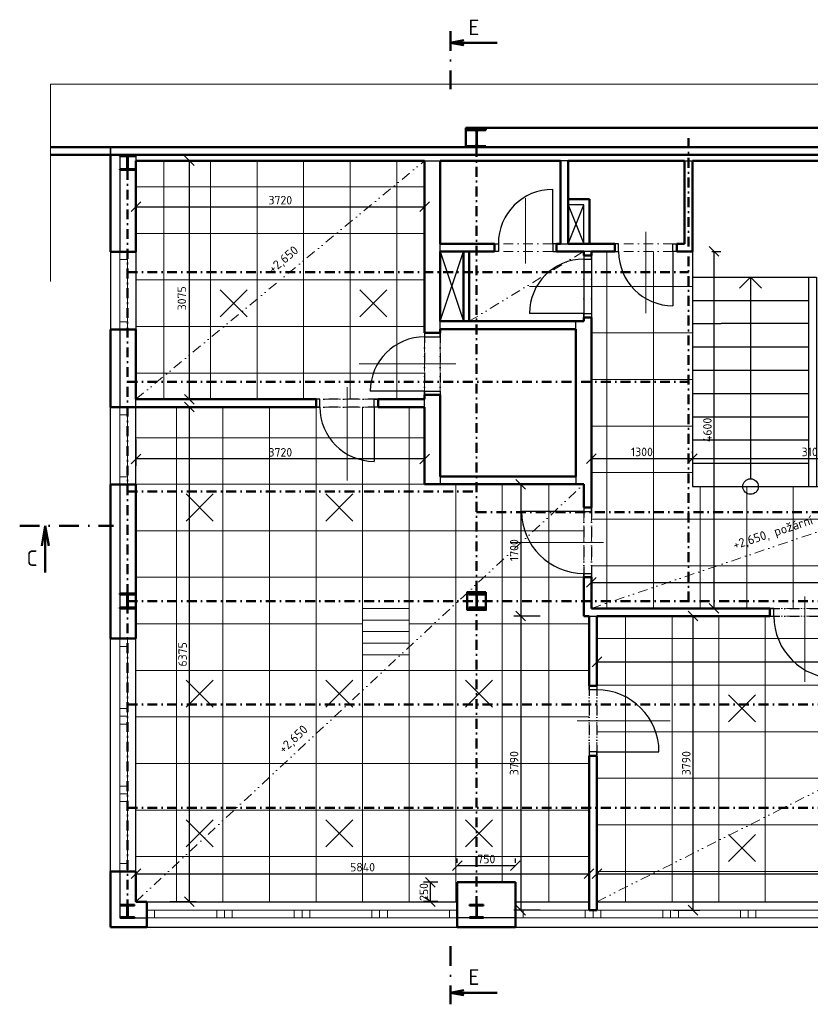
# Model space of a CAD drawing. Header units: millimetres. Extents: x -118752 to 407724, y -73278 to 155058.
# Tile 20 of 256: x 5324 to 15512, y -38981 to -26291. Entities that reach past the tile are written whole.
import ezdxf
from ezdxf.enums import TextEntityAlignment as Align

# ---------------------------------------------------------------- set-up
doc = ezdxf.new("R2010")
doc.units = ezdxf.units.MM
doc.header["$LTSCALE"] = 10
doc.linetypes.add('DASHDOT', pattern=[25.4, 12.7, -6.35, 0, -6.35])
doc.linetypes.add('DIVIDE', pattern=[31.75, 12.7, -6.35, 0, -6.35, 0, -6.35])
for name, color, linetype, lineweight in [('CKDVERE_', 7, 'Continuous', 25), ('CKDVERE_NADROVINOU', 1, 'DASHDOT', 18), ('CKDVERE_OSY', 1, 'Continuous', 18), ('CKDVERE_ZARUBNE_RAM', 5, 'Continuous', 25), ('CKKOTY', 3, 'Continuous', 25), ('CKOKNA', 1, 'Continuous', 18), ('CKPOPIS_POHLED', 3, 'Continuous', 25), ('CKRASTR', 7, 'DASHDOT', 15), ('CKREZY_OZNACENI', 4, 'DASHDOT', 50), ('CKSCHODY_PODROVINOU', 7, 'Continuous', 25), ('CKSCHODY_VYSTUP', 7, 'Continuous', 25), ('CKSTENY_NADROVINOU', 7, 'DASHDOT', 25), ('CKSTENY_PODROVINOU', 7, 'Continuous', 25), ('CKSTENY_REZ', 6, 'Continuous', 50), ('CKTEXTY_MALE', 3, 'Continuous', 18), ('CSPROFILY_REZY', 4, 'Continuous', 50), ('podhledy', 7, 'Continuous', 20), ('pohledy', 7, 'Continuous', 25)]:
    doc.layers.add(name, color=color, linetype=linetype, lineweight=lineweight)
doc.styles.get("Standard").update_dxf_attribs({"font": 'isocpeur.ttf'})
doc.linetypes.add('PRERUSENI', pattern='A,60,[100,CADKON.SHX,S=2.5,R=0,X=0,Y=0],-10', length=70)
doc.dimstyles.new('CADKON', dxfattribs={"dimscale": 50, "dimtxt": 2.2, "dimasz": 2.5, "dimexe": 1.8, "dimexo": 5, "dimgap": 0.6, "dimtad": 1, "dimrnd": 1, "dimtxsty": 'Standard', "dimblk1": 'OBLIQUE', "dimblk2": 'OBLIQUE', "dimsah": 1, "dimcen": 2.5, "dimadec": 1, "dimazin": 2, "dimtfac": 1, "dimtdec": 4, "dimtix": 1, "dimtmove": 2, "dimatfit": 3, "dimldrblk": 'OPEN30', "dimfxl": 5, "dimfxlon": 1, "dimtolj": 1, "dimarcsym": 0})

# ---------------------------------------------------------------- blocks, each defined once
blk = doc.blocks.new('CK_S_EXT_HEAHEA180')
for p, q in [((-90, 85.5), (90, 85.5)), ((-90, 85.5), (-90, 76)), ((-90, 76), (-18, 76)), ((-3, -61), (-3, 61)), ((3, -61), (3, 61)), ((90, 76), (18, 76)), ((90, 85.5), (90, 76)), ((-90, -85.5), (-90, -76)), ((-90, -76), (-18, -76)), ((-90, -85.5), (90, -85.5)), ((90, -76), (18, -76)), ((90, -85.5), (90, -76))]:
    blk.add_line(p, q)
for centre, start, end in [((-18, 61), 0, 90), ((18, 61), 90, 180), ((-18, -61), 270, 0), ((18, -61), 180, 270)]:
    blk.add_arc(centre, 15, start, end)
blk = doc.blocks.new('CK_S_EXT_HEAHEA200')
for p, q in [((-100, 95), (100, 95)), ((-100, 95), (-100, 85)), ((-100, 85), (-21.25, 85)), ((-3.25, -67), (-3.25, 67)), ((3.25, -67), (3.25, 67)), ((100, 85), (21.25, 85)), ((100, 95), (100, 85)), ((-100, -95), (-100, -85)), ((-100, -85), (-21.25, -85)), ((-100, -95), (100, -95)), ((100, -85), (21.25, -85)), ((100, -95), (100, -85))]:
    blk.add_line(p, q)
for centre, start, end in [((-21.25, 67), 0, 90), ((21.25, 67), 90, 180), ((-21.25, -67), 270, 0), ((21.25, -67), 180, 270)]:
    blk.add_arc(centre, 18, start, end)
blk = doc.blocks.new('CK_S_EXT_HEAHEA240')
for p, q in [((-120, 115), (120, 115)), ((-120, 115), (-120, 103)), ((-120, 103), (-24.75, 103)), ((-3.75, -82), (-3.75, 82)), ((3.75, -82), (3.75, 82)), ((120, 103), (24.75, 103)), ((120, 115), (120, 103)), ((-120, -115), (-120, -103)), ((-120, -103), (-24.75, -103)), ((-120, -115), (120, -115)), ((120, -103), (24.75, -103)), ((120, -115), (120, -103))]:
    blk.add_line(p, q)
for centre, start, end in [((-24.75, 82), 0, 90), ((24.75, 82), 90, 180), ((-24.75, -82), 270, 0), ((24.75, -82), 180, 270)]:
    blk.add_arc(centre, 21, start, end)
blk = doc.blocks.new('_OBLIQUE')
at = {"color": 0, "linetype": 'ByBlock'}
blk.add_line((-0.5, -0.5), (0.5, 0.5), dxfattribs=at)
blk = doc.blocks.new('*D9706')
at = {"layer": 'CKKOTY', "color": 0, "lineweight": -2}
for p, q in [((6822, -37408), (6822, -37209)), ((6822, -37299), (12662, -37299)), ((12662, -37408), (12662, -37209))]:
    blk.add_line(p, q, dxfattribs=at)
at = {"layer": 'Defpoints', "color": 0}
for p in [(12662, -37299), (6822, -37658), (12662, -37658)]:
    blk.add_point(p, dxfattribs=at)
at = {"layer": 'CKKOTY', "color": 0, "lineweight": -2, "xscale": 125, "yscale": 125, "zscale": 125, "rotation": 180}
blk.add_blockref('_OBLIQUE', (6822, -37299), dxfattribs=at)
at = {"layer": 'CKKOTY', "color": 0, "lineweight": -2, "xscale": 125, "yscale": 125, "zscale": 125}
blk.add_blockref('_OBLIQUE', (12662, -37299), dxfattribs=at)
at = {"layer": 'CKKOTY', "color": 0, "insert": (9742, -37214), "char_height": 110, "attachment_point": 5}
blk.add_mtext('\\A1;5840', dxfattribs=at)
blk = doc.blocks.new('_Open30')
at = {"color": 0, "lineweight": -2}
for p, q in [((-1, 0.27), (0, 0)), ((0, 0), (-1, -0.27)), ((0, 0), (-1, 0))]:
    blk.add_line(p, q, dxfattribs=at)
blk = doc.blocks.new('*D9708')
at = {"layer": 'CKKOTY', "color": 0, "lineweight": -2}
for p, q in [((12762, -37518), (12762, -37209)), ((12762, -37299), (23102, -37299)), ((23102, -37408), (23102, -37209))]:
    blk.add_line(p, q, dxfattribs=at)
at = {"layer": 'Defpoints', "color": 0}
for p in [(23102, -37299), (23102, -37658), (12762, -37768)]:
    blk.add_point(p, dxfattribs=at)
at = {"layer": 'CKKOTY', "color": 0, "lineweight": -2, "xscale": 125, "yscale": 125, "zscale": 125, "rotation": 180}
blk.add_blockref('_OBLIQUE', (12762, -37299), dxfattribs=at)
at = {"layer": 'CKKOTY', "color": 0, "lineweight": -2, "xscale": 125, "yscale": 125, "zscale": 125}
blk.add_blockref('_OBLIQUE', (23102, -37299), dxfattribs=at)
at = {"layer": 'CKKOTY', "color": 0, "insert": (17620, -37171), "char_height": 110, "attachment_point": 5}
blk.add_mtext('\\A1;10340', dxfattribs=at)
blk = doc.blocks.new('*D9709')
at = {"layer": 'CKKOTY', "color": 0, "lineweight": -2}
for p, q in [((10712, -37408), (10527, -37408)), ((10617, -37658), (10617, -37408)), ((10712, -37658), (10527, -37658))]:
    blk.add_line(p, q, dxfattribs=at)
at = {"layer": 'Defpoints', "color": 0}
for p in [(10617, -37408), (10962, -37408), (10962, -37658)]:
    blk.add_point(p, dxfattribs=at)
at = {"layer": 'CKKOTY', "color": 0, "lineweight": -2, "xscale": 125, "yscale": 125, "zscale": 125}
for p, rotation in [((10617, -37408), 270), ((10617, -37658), 90)]:
    blk.add_blockref('_OBLIQUE', p, dxfattribs=dict(at, rotation=rotation))
at = {"layer": 'CKKOTY', "color": 0, "insert": (10532, -37533), "char_height": 110, "attachment_point": 5, "rotation": 90}
blk.add_mtext('\\A1;250', dxfattribs=at)
blk = doc.blocks.new('*D9710')
at = {"layer": 'CKKOTY', "color": 0, "lineweight": -2}
for p, q in [((10962, -37158), (10962, -37104)), ((11712, -37158), (11712, -37104)), ((10962, -37194), (11712, -37194))]:
    blk.add_line(p, q, dxfattribs=at)
at = {"layer": 'Defpoints', "color": 0}
for p in [(11712, -37194), (10962, -37408), (11712, -37408)]:
    blk.add_point(p, dxfattribs=at)
at = {"layer": 'CKKOTY', "color": 0, "lineweight": -2, "xscale": 125, "yscale": 125, "zscale": 125, "rotation": 180}
blk.add_blockref('_OBLIQUE', (10962, -37194), dxfattribs=at)
at = {"layer": 'CKKOTY', "color": 0, "lineweight": -2, "xscale": 125, "yscale": 125, "zscale": 125}
blk.add_blockref('_OBLIQUE', (11712, -37194), dxfattribs=at)
at = {"layer": 'CKKOTY', "color": 0, "insert": (11337, -37109), "char_height": 110, "attachment_point": 5}
blk.add_mtext('\\A1;750', dxfattribs=at)
blk = doc.blocks.new('*D9715')
at = {"layer": 'CKKOTY', "color": 0, "lineweight": -2}
for p, q in [((12692, -31878), (12692, -31857)), ((12692, -31947), (13992, -31947)), ((13992, -31878), (13992, -31857))]:
    blk.add_line(p, q, dxfattribs=at)
at = {"layer": 'Defpoints', "color": 0}
for p in [(13992, -31947), (12692, -32128), (13992, -32128)]:
    blk.add_point(p, dxfattribs=at)
at = {"layer": 'CKKOTY', "color": 0, "lineweight": -2, "xscale": 125, "yscale": 125, "zscale": 125, "rotation": 180}
blk.add_blockref('_OBLIQUE', (12692, -31947), dxfattribs=at)
at = {"layer": 'CKKOTY', "color": 0, "lineweight": -2, "xscale": 125, "yscale": 125, "zscale": 125}
blk.add_blockref('_OBLIQUE', (13992, -31947), dxfattribs=at)
at = {"layer": 'CKKOTY', "color": 0, "insert": (13342, -31862), "char_height": 110, "attachment_point": 5}
blk.add_mtext('\\A1;1300', dxfattribs=at)
blk = doc.blocks.new('*D9716')
at = {"layer": 'CKKOTY', "color": 0, "lineweight": -2}
for p, q in [((17092, -31697), (17092, -31857)), ((13992, -31878), (13992, -31857)), ((13992, -31947), (17092, -31947))]:
    blk.add_line(p, q, dxfattribs=at)
at = {"layer": 'Defpoints', "color": 0}
for p in [(17092, -31947), (17092, -31947), (13992, -32128)]:
    blk.add_point(p, dxfattribs=at)
at = {"layer": 'CKKOTY', "color": 0, "lineweight": -2, "xscale": 125, "yscale": 125, "zscale": 125, "rotation": 180}
blk.add_blockref('_OBLIQUE', (13992, -31947), dxfattribs=at)
at = {"layer": 'CKKOTY', "color": 0, "lineweight": -2, "xscale": 125, "yscale": 125, "zscale": 125}
blk.add_blockref('_OBLIQUE', (17092, -31947), dxfattribs=at)
at = {"layer": 'CKKOTY', "color": 0, "insert": (15542, -31862), "char_height": 110, "attachment_point": 5}
blk.add_mtext('\\A1;3100', dxfattribs=at)
blk = doc.blocks.new('*D9719')
at = {"layer": 'CKKOTY', "color": 0, "lineweight": -2}
for p, q in [((12692, -33628), (12692, -33453)), ((19232, -33518), (19232, -33453)), ((12692, -33543), (19232, -33543))]:
    blk.add_line(p, q, dxfattribs=at)
at = {"layer": 'Defpoints', "color": 0}
for p in [(19232, -33543), (12692, -33878), (19232, -33768)]:
    blk.add_point(p, dxfattribs=at)
at = {"layer": 'CKKOTY', "color": 0, "lineweight": -2, "xscale": 125, "yscale": 125, "zscale": 125, "rotation": 180}
blk.add_blockref('_OBLIQUE', (12692, -33543), dxfattribs=at)
at = {"layer": 'CKKOTY', "color": 0, "lineweight": -2, "xscale": 125, "yscale": 125, "zscale": 125}
blk.add_blockref('_OBLIQUE', (19232, -33543), dxfattribs=at)
at = {"layer": 'CKKOTY', "color": 0, "insert": (15962, -33458), "char_height": 110, "attachment_point": 5}
blk.add_mtext('\\A1;6540', dxfattribs=at)
blk = doc.blocks.new('*D9722')
at = {"layer": 'CKKOTY', "color": 0, "lineweight": -2}
for p, q in [((14242, -29278), (14361, -29278)), ((14271, -29278), (14271, -33878)), ((14210, -33878), (14361, -33878))]:
    blk.add_line(p, q, dxfattribs=at)
at = {"layer": 'Defpoints', "color": 0}
for p in [(13992, -29278), (13960, -33878), (14271, -33878)]:
    blk.add_point(p, dxfattribs=at)
at = {"layer": 'CKKOTY', "color": 0, "lineweight": -2, "xscale": 125, "yscale": 125, "zscale": 125}
for p, rotation in [((14271, -29278), 90), ((14271, -33878), 270)]:
    blk.add_blockref('_OBLIQUE', p, dxfattribs=dict(at, rotation=rotation))
at = {"layer": 'CKKOTY', "color": 0, "insert": (14186, -31578), "char_height": 110, "attachment_point": 5, "rotation": 90}
blk.add_mtext('\\A1;4600', dxfattribs=at)
blk = doc.blocks.new('*D9732')
at = {"layer": 'CKKOTY', "color": 0, "lineweight": -2}
for p, q in [((6822, -28452), (6822, -28792)), ((10542, -28452), (10542, -28792)), ((6822, -28702), (10542, -28702))]:
    blk.add_line(p, q, dxfattribs=at)
at = {"layer": 'Defpoints', "color": 0}
for p in [(6822, -28108), (10542, -28108), (10542, -28702)]:
    blk.add_point(p, dxfattribs=at)
at = {"layer": 'CKKOTY', "color": 0, "lineweight": -2, "xscale": 125, "yscale": 125, "zscale": 125, "rotation": 180}
blk.add_blockref('_OBLIQUE', (6822, -28702), dxfattribs=at)
at = {"layer": 'CKKOTY', "color": 0, "lineweight": -2, "xscale": 125, "yscale": 125, "zscale": 125}
blk.add_blockref('_OBLIQUE', (10542, -28702), dxfattribs=at)
at = {"layer": 'CKKOTY', "color": 0, "insert": (8682, -28617), "char_height": 110, "attachment_point": 5}
blk.add_mtext('\\A1;3720', dxfattribs=at)
blk = doc.blocks.new('*D9733')
at = {"layer": 'CKKOTY', "color": 0, "lineweight": -2}
for p, q in [((7258, -28108), (7598, -28108)), ((7508, -28108), (7508, -31183)), ((7258, -31183), (7598, -31183))]:
    blk.add_line(p, q, dxfattribs=at)
at = {"layer": 'Defpoints', "color": 0}
for p in [(6822, -28108), (6822, -31183), (7508, -31183)]:
    blk.add_point(p, dxfattribs=at)
at = {"layer": 'CKKOTY', "color": 0, "lineweight": -2, "xscale": 125, "yscale": 125, "zscale": 125}
for p, rotation in [((7508, -28108), 90), ((7508, -31183), 270)]:
    blk.add_blockref('_OBLIQUE', p, dxfattribs=dict(at, rotation=rotation))
at = {"layer": 'CKKOTY', "color": 0, "insert": (7413, -29882), "char_height": 110, "attachment_point": 5, "rotation": 90}
blk.add_mtext('\\A1;3075', dxfattribs=at)
blk = doc.blocks.new('*D9735')
at = {"layer": 'CKKOTY', "color": 0, "lineweight": -2}
for p, q in [((7508, -31283), (7508, -37658)), ((7592, -31283), (7598, -31283)), ((7258, -37658), (7598, -37658))]:
    blk.add_line(p, q, dxfattribs=at)
at = {"layer": 'Defpoints', "color": 0}
for p in [(7342, -31283), (6822, -37658), (7508, -37658)]:
    blk.add_point(p, dxfattribs=at)
at = {"layer": 'CKKOTY', "color": 0, "lineweight": -2, "xscale": 125, "yscale": 125, "zscale": 125}
for p, rotation in [((7508, -31283), 90), ((7508, -37658), 270)]:
    blk.add_blockref('_OBLIQUE', p, dxfattribs=dict(at, rotation=rotation))
at = {"layer": 'CKKOTY', "color": 0, "insert": (7423, -34471), "char_height": 110, "attachment_point": 5, "rotation": 90}
blk.add_mtext('\\A1;6375', dxfattribs=at)
blk = doc.blocks.new('*D9736')
at = {"layer": 'CKKOTY', "color": 0, "lineweight": -2}
for p, q in [((6822, -31702), (6822, -32042)), ((10542, -31702), (10542, -32042)), ((10542, -31952), (6822, -31952))]:
    blk.add_line(p, q, dxfattribs=at)
at = {"layer": 'Defpoints', "color": 0}
for p in [(6822, -31283), (10542, -31283), (6822, -31952)]:
    blk.add_point(p, dxfattribs=at)
at = {"layer": 'CKKOTY', "color": 0, "lineweight": -2, "xscale": 125, "yscale": 125, "zscale": 125, "rotation": 180}
blk.add_blockref('_OBLIQUE', (6822, -31952), dxfattribs=at)
at = {"layer": 'CKKOTY', "color": 0, "lineweight": -2, "xscale": 125, "yscale": 125, "zscale": 125}
blk.add_blockref('_OBLIQUE', (10542, -31952), dxfattribs=at)
at = {"layer": 'CKKOTY', "color": 0, "insert": (8682, -31867), "char_height": 110, "attachment_point": 5}
blk.add_mtext('\\A1;3720', dxfattribs=at)
blk = doc.blocks.new('*D9737')
at = {"layer": 'CKKOTY', "color": 0, "lineweight": -2}
for p, q in [((12030, -32278), (11690, -32278)), ((11780, -32278), (11780, -33978)), ((12030, -33978), (11690, -33978))]:
    blk.add_line(p, q, dxfattribs=at)
at = {"layer": 'Defpoints', "color": 0}
for p in [(12592, -32278), (11780, -33978), (12592, -33978)]:
    blk.add_point(p, dxfattribs=at)
at = {"layer": 'CKKOTY', "color": 0, "lineweight": -2, "xscale": 125, "yscale": 125, "zscale": 125}
for p, rotation in [((11780, -32278), 90), ((11780, -33978), 270)]:
    blk.add_blockref('_OBLIQUE', p, dxfattribs=dict(at, rotation=rotation))
at = {"layer": 'CKKOTY', "color": 0, "insert": (11695, -33128), "char_height": 110, "attachment_point": 5, "rotation": 90}
blk.add_mtext('\\A1;1700', dxfattribs=at)
blk = doc.blocks.new('*D9738')
at = {"layer": 'CKKOTY', "color": 0, "lineweight": -2}
for p, q in [((12030, -33978), (11690, -33978)), ((11780, -33978), (11780, -37768)), ((12030, -37768), (11690, -37768))]:
    blk.add_line(p, q, dxfattribs=at)
at = {"layer": 'Defpoints', "color": 0}
for p in [(12592, -33978), (11780, -37768), (12662, -37768)]:
    blk.add_point(p, dxfattribs=at)
at = {"layer": 'CKKOTY', "color": 0, "lineweight": -2, "xscale": 125, "yscale": 125, "zscale": 125}
for p, rotation in [((11780, -33978), 90), ((11780, -37768), 270)]:
    blk.add_blockref('_OBLIQUE', p, dxfattribs=dict(at, rotation=rotation))
at = {"layer": 'CKKOTY', "color": 0, "insert": (11695, -35873), "char_height": 110, "attachment_point": 5, "rotation": 90}
blk.add_mtext('\\A1;3790', dxfattribs=at)
blk = doc.blocks.new('*D9739')
at = {"layer": 'CKKOTY', "color": 0, "lineweight": -2}
for p, q in [((13749, -33978), (14089, -33978)), ((13999, -33978), (13999, -37768)), ((13749, -37768), (14089, -37768))]:
    blk.add_line(p, q, dxfattribs=at)
at = {"layer": 'Defpoints', "color": 0}
for p in [(12762, -33978), (12762, -37768), (13999, -37768)]:
    blk.add_point(p, dxfattribs=at)
at = {"layer": 'CKKOTY', "color": 0, "lineweight": -2, "xscale": 125, "yscale": 125, "zscale": 125}
for p, rotation in [((13999, -33978), 90), ((13999, -37768), 270)]:
    blk.add_blockref('_OBLIQUE', p, dxfattribs=dict(at, rotation=rotation))
at = {"layer": 'CKKOTY', "color": 0, "insert": (13914, -35873), "char_height": 110, "attachment_point": 5, "rotation": 90}
blk.add_mtext('\\A1;3790', dxfattribs=at)
blk = doc.blocks.new('*D9740')
at = {"layer": 'CKKOTY', "color": 0, "lineweight": -2}
for p, q in [((12762, -34317), (12762, -34657)), ((19332, -34317), (19332, -34657)), ((12762, -34567), (19332, -34567))]:
    blk.add_line(p, q, dxfattribs=at)
at = {"layer": 'Defpoints', "color": 0}
for p in [(12762, -33978), (19332, -33978), (19332, -34567)]:
    blk.add_point(p, dxfattribs=at)
at = {"layer": 'CKKOTY', "color": 0, "lineweight": -2, "xscale": 125, "yscale": 125, "zscale": 125, "rotation": 180}
blk.add_blockref('_OBLIQUE', (12762, -34567), dxfattribs=at)
at = {"layer": 'CKKOTY', "color": 0, "lineweight": -2, "xscale": 125, "yscale": 125, "zscale": 125}
blk.add_blockref('_OBLIQUE', (19332, -34567), dxfattribs=at)
at = {"layer": 'CKKOTY', "color": 0, "insert": (16047, -34482), "char_height": 110, "attachment_point": 5}
blk.add_mtext('\\A1;6570', dxfattribs=at)

msp = doc.modelspace()

# ---------------------------------------------------------------- linework, layer by layer
at = {"layer": 'CKDVERE_'}
for p, q in [((12192.123, -29177.976), (12192.123, -28477.976)), ((13742.123, -29277.976), (13742.123, -29977.976)), ((12592.123, -30077.976), (11892.123, -30077.976)), ((10542.123, -31077.976), (9842.123, -31077.976)), ((9892.123, -31282.981), (9892.123, -31982.981)), ((12592.123, -32627.979), (11792.123, -32627.979)), ((12762.123, -35727.981), (13562.123, -35727.981))]:
    msp.add_line(p, q, dxfattribs=at)
for centre, radius, start, end in [((12192.123, -29177.976), 700, 90, 180), ((13742.123, -29277.976), 700, 180, 270), ((12592.123, -30077.976), 700, 90, 180), ((10542.123, -31077.976), 700, 90, 180), ((9892.123, -31282.981), 700, 180, 270), ((12592.123, -32627.979), 800, 180, 270), ((15842.123, -33977.981), 800, 180, 270), ((12762.123, -35727.981), 800, 0, 90)]:
    msp.add_arc(centre, radius, start, end, dxfattribs=at)
at = {"layer": 'CKDVERE_NADROVINOU'}
for p, q in [((12192.123, -29177.976), (11492.123, -29177.976)), ((13742.123, -29177.976), (13042.123, -29177.976)), ((12192.123, -29277.976), (11492.123, -29277.976)), ((13742.123, -29277.976), (13042.123, -29277.976)), ((12592.123, -30077.976), (12592.123, -29377.976)), ((12692.123, -30077.976), (12692.123, -29377.976)), ((10542.123, -31077.976), (10542.123, -30377.976)), ((10742.123, -31077.976), (10742.123, -30377.976)), ((9892.123, -31182.981), (9192.123, -31182.981)), ((9892.123, -31282.981), (9192.123, -31282.981)), ((12592.123, -32627.979), (12592.123, -33427.979)), ((12692.123, -32627.979), (12692.123, -33427.979)), ((15842.123, -33877.981), (15042.123, -33877.981)), ((15842.123, -33977.981), (15042.123, -33977.981)), ((12662.123, -35727.981), (12662.123, -34927.981)), ((12762.123, -35727.981), (12762.123, -34927.981))]:
    msp.add_line(p, q, dxfattribs=at)
at = {"layer": 'CKDVERE_OSY'}
for p, q in [((11842.123, -29432.976), (11842.123, -28592.355)), ((13392.123, -29022.976), (13392.123, -30073.558)), ((11892.123, -29727.976), (12792.123, -29727.976)), ((9697.123, -30727.976), (10942.123, -30727.976)), ((9542.123, -31027.981), (9542.123, -32227.981)), ((11647.123, -33027.979), (12847.123, -33027.979)), ((15442.123, -34822.981), (15442.123, -33722.981)), ((12507.123, -35327.981), (13707.123, -35327.981))]:
    msp.add_line(p, q, dxfattribs=at)
at = {"layer": 'CKDVERE_ZARUBNE_RAM'}
for p, q in [((11442.123, -29177.976), (11492.123, -29177.976)), ((11442.123, -29277.976), (11442.123, -29177.976)), ((11492.123, -29177.976), (11492.123, -29277.976)), ((12242.123, -29177.976), (12192.123, -29177.976)), ((12192.123, -29177.976), (12192.123, -29277.976)), ((12242.123, -29277.976), (12242.123, -29177.976)), ((12992.123, -29177.976), (12992.123, -29277.976)), ((13042.123, -29177.976), (12992.123, -29177.976)), ((13042.123, -29277.976), (13042.123, -29177.976)), ((13742.123, -29277.976), (13742.123, -29177.976)), ((13742.123, -29177.976), (13792.123, -29177.976)), ((13792.123, -29177.976), (13792.123, -29277.976)), ((11492.123, -29277.976), (11442.123, -29277.976)), ((12192.123, -29277.976), (12242.123, -29277.976)), ((12992.123, -29277.976), (13042.123, -29277.976)), ((13792.123, -29277.976), (13742.123, -29277.976)), ((12592.123, -29327.976), (12592.123, -29377.976)), ((12692.123, -29327.976), (12592.123, -29327.976)), ((12592.123, -29377.976), (12692.123, -29377.976)), ((12692.123, -29377.976), (12692.123, -29327.976)), ((12592.123, -30127.976), (12592.123, -30077.976)), ((12592.123, -30077.976), (12692.123, -30077.976)), ((12692.123, -30127.976), (12592.123, -30127.976)), ((12692.123, -30077.976), (12692.123, -30127.976)), ((10542.123, -30327.976), (10542.123, -30377.976)), ((10742.123, -30327.976), (10542.123, -30327.976)), ((10742.123, -30377.976), (10742.123, -30327.976)), ((10542.123, -30377.976), (10742.123, -30377.976)), ((10542.123, -31127.976), (10542.123, -31077.976)), ((10542.123, -31077.976), (10742.123, -31077.976)), ((10742.123, -31077.976), (10742.123, -31127.976)), ((9192.123, -31182.981), (9142.123, -31182.981)), ((9142.123, -31182.981), (9142.123, -31282.981)), ((9192.123, -31282.981), (9192.123, -31182.981)), ((9892.123, -31282.981), (9892.123, -31182.981)), ((9892.123, -31182.981), (9942.123, -31182.981)), ((9942.123, -31182.981), (9942.123, -31282.981)), ((10742.123, -31127.976), (10542.123, -31127.976)), ((9142.123, -31282.981), (9192.123, -31282.981)), ((9942.123, -31282.981), (9892.123, -31282.981)), ((12592.123, -32577.979), (12592.123, -32627.979)), ((12692.123, -32577.979), (12592.123, -32577.979)), ((12692.123, -32627.979), (12692.123, -32577.979)), ((12592.123, -32627.979), (12692.123, -32627.979)), ((12592.123, -33477.979), (12592.123, -33427.979)), ((12592.123, -33427.979), (12692.123, -33427.979)), ((12692.123, -33477.979), (12592.123, -33477.979)), ((12692.123, -33427.979), (12692.123, -33477.979)), ((15042.123, -33877.981), (14992.123, -33877.981)), ((14992.123, -33877.981), (14992.123, -33977.981)), ((15042.123, -33977.981), (15042.123, -33877.981)), ((14992.123, -33977.981), (15042.123, -33977.981)), ((12662.123, -34927.981), (12662.123, -34877.981)), ((12662.123, -34877.981), (12762.123, -34877.981)), ((12762.123, -34877.981), (12762.123, -34927.981)), ((12762.123, -34927.981), (12662.123, -34927.981)), ((12762.123, -35727.981), (12662.123, -35727.981)), ((12662.123, -35727.981), (12662.123, -35777.981)), ((12662.123, -35777.981), (12762.123, -35777.981)), ((12762.123, -35777.981), (12762.123, -35727.981))]:
    msp.add_line(p, q, dxfattribs=at)
at = {"layer": 'CKOKNA'}
for p, q in [((6612.123, -29382.981), (6612.123, -29282.981)), ((6612.123, -29282.981), (6712.123, -29282.981)), ((6712.123, -29382.981), (6712.123, -29282.981)), ((13992.123, -30377.981), (13992.123, -29277.976)), ((6612.123, -29382.981), (6612.123, -30182.981)), ((6612.123, -29382.981), (6712.123, -29382.981)), ((6712.123, -29382.981), (6712.123, -30182.981)), ((6612.123, -30182.981), (6712.123, -30182.981)), ((6612.123, -30182.981), (6612.123, -30282.981)), ((6712.123, -30182.981), (6712.123, -30282.981)), ((6612.123, -30282.981), (6712.123, -30282.981)), ((6612.123, -31382.981), (6612.123, -31282.981)), ((6612.123, -31282.981), (6712.123, -31282.981)), ((6712.123, -31382.981), (6712.123, -31282.981)), ((6612.123, -32182.981), (6612.123, -31382.981)), ((6612.123, -31382.981), (6712.123, -31382.981)), ((6712.123, -32182.981), (6712.123, -31382.981)), ((6612.123, -32182.981), (6712.123, -32182.981)), ((6612.123, -32182.981), (6612.123, -32282.981)), ((6712.123, -32182.981), (6712.123, -32282.981)), ((6612.123, -32282.981), (6712.123, -32282.981)), ((6612.123, -34368.481), (6612.123, -34268.481)), ((6612.123, -34268.481), (6712.123, -34268.481)), ((6612.123, -35168.481), (6612.123, -34368.481)), ((6612.123, -34368.481), (6712.123, -34368.481)), ((6712.123, -34368.481), (6712.123, -34268.481)), ((6712.123, -35168.481), (6712.123, -34368.481)), ((6612.123, -35168.481), (6712.123, -35168.481)), ((6612.123, -35168.481), (6612.123, -35268.481)), ((6612.123, -35268.481), (6712.123, -35268.481)), ((6612.123, -35268.481), (6612.123, -35368.481)), ((6712.123, -35168.481), (6712.123, -35268.481)), ((6712.123, -35268.481), (6712.123, -35368.481)), ((6612.123, -36168.481), (6612.123, -35368.481)), ((6612.123, -35368.481), (6712.123, -35368.481)), ((6712.123, -36168.481), (6712.123, -35368.481)), ((6612.123, -36168.481), (6712.123, -36168.481)), ((6612.123, -36168.481), (6612.123, -36268.481)), ((6612.123, -36268.481), (6712.123, -36268.481)), ((6612.123, -36268.481), (6612.123, -36368.481)), ((6712.123, -36168.481), (6712.123, -36268.481)), ((6712.123, -36268.481), (6712.123, -36368.481)), ((6612.123, -37168.481), (6612.123, -36368.481)), ((6612.123, -36368.481), (6712.123, -36368.481)), ((6712.123, -37168.481), (6712.123, -36368.481)), ((6612.123, -37168.481), (6712.123, -37168.481)), ((6612.123, -37168.481), (6612.123, -37268.481)), ((6712.123, -37168.481), (6712.123, -37268.481)), ((6612.123, -37268.481), (6712.123, -37268.481)), ((7062.123, -37768.481), (6962.123, -37768.481)), ((6962.123, -37868.481), (6962.123, -37768.481)), ((7062.123, -37768.481), (7862.123, -37768.481)), ((7062.123, -37868.481), (7062.123, -37768.481)), ((7962.123, -37768.481), (7862.123, -37768.481)), ((7862.123, -37868.481), (7862.123, -37768.481)), ((7962.123, -37868.481), (7962.123, -37768.481)), ((8062.123, -37768.481), (7962.123, -37768.481)), ((8062.123, -37768.481), (8862.123, -37768.481)), ((8062.123, -37868.481), (8062.123, -37768.481)), ((8962.123, -37768.481), (8862.123, -37768.481)), ((8862.123, -37868.481), (8862.123, -37768.481)), ((8962.123, -37868.481), (8962.123, -37768.481)), ((9062.123, -37768.481), (8962.123, -37768.481)), ((9062.123, -37768.481), (9862.123, -37768.481)), ((9062.123, -37868.481), (9062.123, -37768.481)), ((9962.123, -37768.481), (9862.123, -37768.481)), ((9862.123, -37868.481), (9862.123, -37768.481)), ((9962.123, -37868.481), (9962.123, -37768.481)), ((10062.123, -37768.481), (9962.123, -37768.481)), ((10062.123, -37768.481), (10862.123, -37768.481)), ((10062.123, -37868.481), (10062.123, -37768.481)), ((10862.123, -37868.481), (10862.123, -37768.481)), ((10862.123, -37768.481), (10962.123, -37768.481)), ((10962.123, -37868.481), (10962.123, -37768.481)), ((11812.123, -37768.481), (11712.123, -37768.481)), ((11712.123, -37868.481), (11712.123, -37768.481)), ((11812.123, -37768.481), (12612.123, -37768.481)), ((11812.123, -37868.481), (11812.123, -37768.481)), ((12712.123, -37768.481), (12612.123, -37768.481)), ((12612.123, -37868.481), (12612.123, -37768.481)), ((12712.123, -37868.481), (12712.123, -37768.481)), ((12812.123, -37768.481), (12712.123, -37768.481)), ((12812.123, -37768.481), (13612.123, -37768.481)), ((12812.123, -37868.481), (12812.123, -37768.481)), ((13712.123, -37768.481), (13612.123, -37768.481)), ((13612.123, -37868.481), (13612.123, -37768.481)), ((13712.123, -37868.481), (13712.123, -37768.481)), ((13812.123, -37768.481), (13712.123, -37768.481)), ((13812.123, -37768.481), (14612.123, -37768.481)), ((13812.123, -37868.481), (13812.123, -37768.481)), ((14712.123, -37768.481), (14612.123, -37768.481)), ((14612.123, -37868.481), (14612.123, -37768.481)), ((14712.123, -37868.481), (14712.123, -37768.481)), ((14812.123, -37768.481), (14712.123, -37768.481)), ((14812.123, -37768.481), (15612.123, -37768.481)), ((14812.123, -37868.481), (14812.123, -37768.481)), ((7062.123, -37868.481), (6962.123, -37868.481)), ((7062.123, -37868.481), (7862.123, -37868.481)), ((7962.123, -37868.481), (7862.123, -37868.481)), ((8062.123, -37868.481), (7962.123, -37868.481)), ((8062.123, -37868.481), (8862.123, -37868.481)), ((8962.123, -37868.481), (8862.123, -37868.481)), ((9062.123, -37868.481), (8962.123, -37868.481)), ((9062.123, -37868.481), (9862.123, -37868.481)), ((9962.123, -37868.481), (9862.123, -37868.481)), ((10062.123, -37868.481), (9962.123, -37868.481)), ((10062.123, -37868.481), (10862.123, -37868.481)), ((10862.123, -37868.481), (10962.123, -37868.481)), ((11812.123, -37868.481), (11712.123, -37868.481)), ((11812.123, -37868.481), (12612.123, -37868.481)), ((12712.123, -37868.481), (12612.123, -37868.481)), ((12812.123, -37868.481), (12712.123, -37868.481)), ((12812.123, -37868.481), (13612.123, -37868.481)), ((13712.123, -37868.481), (13612.123, -37868.481)), ((13812.123, -37868.481), (13712.123, -37868.481)), ((13812.123, -37868.481), (14612.123, -37868.481)), ((14712.123, -37868.481), (14612.123, -37868.481)), ((14812.123, -37868.481), (14712.123, -37868.481)), ((14812.123, -37868.481), (15612.123, -37868.481))]:
    msp.add_line(p, q, dxfattribs=at)
at = {"layer": 'CKRASTR', "linetype": 'PRERUSENI'}
for q in [(5720.699, -29663.924), (24512.283, -27120.75)]:
    msp.add_line((5720.699, -27120.75), q, dxfattribs=at)
at = {"layer": 'CKREZY_OZNACENI', "ltscale": 2}
for p, q in [((10876.44, -26436.877), (10876.44, -27186.877)), ((5323.521, -32814.824), (6532.879, -32814.824)), ((10876.44, -38231.185), (10876.44, -38981.185))]:
    msp.add_line(p, q, dxfattribs=at)
at = {"layer": 'CKREZY_OZNACENI', "linetype": 'Continuous'}
for p, q in [((10876.44, -26586.877), (11048.782, -26556.489)), ((10876.44, -26586.877), (11476.44, -26586.877)), ((10876.44, -26586.877), (11048.782, -26617.266)), ((5652.348, -32814.824), (5606.765, -33073.336)), ((5652.348, -32814.824), (5652.348, -33414.824)), ((5652.348, -32814.824), (5697.931, -33073.336)), ((10876.44, -38831.185), (11048.782, -38800.796)), ((10876.44, -38831.185), (11476.44, -38831.185)), ((10876.44, -38831.185), (11048.782, -38861.573))]:
    msp.add_line(p, q, dxfattribs=at)
at = {"layer": 'CKSCHODY_PODROVINOU'}
for p, q in [((13992.123, -29607.981), (15492.123, -29607.981)), ((13992.123, -29907.981), (15492.123, -29907.981)), ((13992.123, -30207.981), (14364.221, -30207.981)), ((15492.123, -30207.981), (14364.221, -30207.981)), ((13992.123, -30507.981), (15492.123, -30507.981)), ((13992.123, -30807.981), (15492.123, -30807.981)), ((13992.123, -31107.981), (15492.123, -31107.981)), ((13992.123, -31407.981), (15492.123, -31407.981)), ((13992.123, -31707.981), (15492.123, -31707.981)), ((13992.123, -32007.981), (15492.123, -32007.981)), ((13992.123, -32307.981), (15492.123, -32307.981))]:
    msp.add_line(p, q, dxfattribs=at)
for points in [[(15492.123, -30859.176), (15492.123, -29607.981), (15592.123, -29607.981), (15592.123, -32307.981), (15592.123, -32308.006)], [(15492.123, -32308.031), (15492.123, -32308.006), (15492.123, -32307.981), (15492.123, -30859.176)]]:
    msp.add_lwpolyline(points, dxfattribs=at)
at = {"layer": 'CKSCHODY_VYSTUP'}
for q in [(14600.843, -29749.261), (14742.123, -32208.081), (14883.403, -29749.261)]:
    msp.add_line((14742.123, -29607.981), q, dxfattribs=at)
for radius in [99.9, 0.000000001]:
    msp.add_circle((14742.123, -32307.981), radius, dxfattribs=at)
at = {"layer": 'CKSTENY_NADROVINOU'}
for p, q in [((10542.123, -30327.976), (10542.123, -31127.976)), ((10742.123, -30327.976), (10742.123, -31127.976)), ((9942.123, -31182.981), (9142.123, -31182.981)), ((9942.123, -31282.981), (9142.123, -31282.981)), ((12592.123, -32577.979), (12592.123, -33477.979)), ((12692.123, -32577.979), (12692.123, -33477.979)), ((14992.123, -33877.981), (15892.123, -33877.981)), ((14992.123, -33977.981), (15892.123, -33977.981)), ((12662.123, -34877.981), (12662.123, -35777.981)), ((12762.123, -34877.981), (12762.123, -35777.981))]:
    msp.add_line(p, q, dxfattribs=at)
at = {"layer": 'CKSTENY_PODROVINOU'}
for p, q in [((6492.123, -27932.981), (20732.123, -27932.981)), ((6492.123, -28032.981), (6492.123, -27932.981)), ((6492.123, -27932.981), (6492.123, -28032.981)), ((6492.123, -28032.981), (20732.123, -28032.981)), ((6612.123, -28032.981), (6492.123, -28032.981)), ((6612.123, -28032.981), (6612.123, -29282.981)), ((17332.123, -28032.981), (6822.123, -28032.948)), ((6822.123, -28032.948), (6822.123, -28107.948)), ((10542.123, -28107.948), (10742.123, -28107.948)), ((12392.123, -28107.948), (12292.123, -28107.948)), ((13892.123, -28107.948), (13992.123, -28107.948)), ((6492.123, -29282.981), (6492.123, -30282.981)), ((6612.123, -29282.981), (6492.123, -29282.981)), ((6822.123, -29282.981), (6822.123, -30282.981)), ((12692.123, -29277.976), (12592.123, -29277.976)), ((12592.123, -29327.976), (12592.123, -30127.976)), ((12692.123, -29327.976), (12692.123, -30127.976)), ((10742.123, -30277.976), (10742.123, -30177.976)), ((12492.123, -30277.976), (12492.123, -30177.976)), ((6612.123, -30282.981), (6492.123, -30282.981)), ((6612.123, -30282.981), (6612.123, -31282.981)), ((6822.123, -31282.981), (6822.123, -31182.981)), ((10542.123, -31282.981), (10542.123, -31182.981)), ((6492.123, -32282.981), (6492.123, -31282.981)), ((6612.123, -31282.981), (6492.123, -31282.981)), ((6822.123, -32282.981), (6822.123, -31282.981)), ((12492.123, -32177.976), (12492.123, -32277.976)), ((6612.123, -32282.981), (6492.123, -32282.981)), ((6612.123, -32282.981), (6612.123, -34268.481)), ((6492.123, -37268.481), (6492.123, -34268.481)), ((6612.123, -34268.481), (6492.123, -34268.481)), ((6822.123, -37268.481), (6822.123, -34268.481)), ((6612.123, -37268.481), (6492.123, -37268.481)), ((6612.123, -37268.481), (6612.123, -37868.481)), ((6962.123, -37658.481), (10962.123, -37658.481)), ((11712.123, -37658.481), (12662.123, -37658.481)), ((12762.123, -37658.481), (16712.123, -37658.481)), ((6612.123, -37868.481), (6962.123, -37868.481)), ((6962.123, -37868.481), (6962.123, -37988.481)), ((11712.123, -37868.481), (10962.123, -37868.481)), ((10962.123, -37868.481), (10962.123, -37988.481)), ((11712.123, -37868.481), (11712.123, -37988.481)), ((6962.123, -37988.481), (10962.123, -37988.481)), ((11712.123, -37988.481), (16712.123, -37988.481))]:
    msp.add_line(p, q, dxfattribs=at)
at = {"layer": 'CKSTENY_PODROVINOU', "color": 0, "linetype": 'Continuous'}
for p, q in [((10742.123, -29277.976), (10742.123, -29177.976)), ((12292.123, -29177.976), (12392.123, -29177.976)), ((10742.123, -32177.976), (10742.123, -32277.976)), ((12662.123, -33977.981), (12762.123, -33977.981))]:
    msp.add_line(p, q, dxfattribs=at)
at = {"layer": 'CKSTENY_PODROVINOU'}
msp.add_lwpolyline([(13992.123, -32308.006), (17092.123, -32308.006), (17092.123, -28107.981), (13992.123, -28107.981), (13992.123, -32308.006)], dxfattribs=at)
at = {"layer": 'CKSTENY_REZ'}
for p, q in [((11072.123, -27682.981), (17092.123, -27682.981)), ((11072.123, -27932.981), (11072.123, -27682.981)), ((5720.699, -27932.981), (17927.123, -27932.981)), ((5720.699, -28032.981), (6822.123, -28032.981)), ((6492.123, -28032.981), (6822.123, -28032.948)), ((6822.09, -28032.981), (6492.123, -28032.981)), ((6492.123, -28032.981), (6492.123, -29282.981)), ((6822.123, -28032.948), (17332.123, -28032.948)), ((6822.123, -28107.948), (10542.123, -28107.948)), ((6822.123, -28107.948), (6822.123, -29282.981)), ((10542.123, -30327.976), (10542.123, -28107.948)), ((10742.123, -28107.948), (12292.123, -28107.948)), ((10742.123, -29177.976), (10742.123, -28107.948)), ((12292.123, -29177.976), (12292.123, -28107.948)), ((12392.123, -29177.976), (12392.123, -28107.948)), ((12392.123, -28107.948), (13892.123, -28107.948)), ((13892.123, -28107.948), (13892.123, -29177.976)), ((13992.123, -28107.948), (17092.123, -28107.948)), ((13992.123, -28107.948), (13992.123, -29277.976)), ((12392.123, -28602.976), (12667.123, -28602.976)), ((12667.123, -28602.976), (12667.123, -29177.976)), ((10742.123, -29177.976), (11442.123, -29177.976)), ((11442.123, -29177.976), (11442.123, -29277.976)), ((12242.123, -29177.976), (12292.123, -29177.976)), ((12242.123, -29177.976), (12242.123, -29277.976)), ((12992.123, -29177.976), (12392.123, -29177.976)), ((12992.123, -29177.976), (12992.123, -29277.976)), ((13792.123, -29177.976), (13792.123, -29277.976)), ((13892.123, -29177.976), (13792.123, -29177.976)), ((6492.123, -29282.981), (6822.123, -29282.981)), ((10742.123, -29277.976), (11442.123, -29277.976)), ((10742.123, -30177.976), (10742.123, -29277.976)), ((11042.123, -29277.976), (11042.123, -30177.976)), ((11117.123, -29277.976), (11117.123, -30177.976)), ((12592.123, -29277.976), (12242.123, -29277.976)), ((12592.123, -29327.976), (12592.123, -29277.976)), ((12992.123, -29277.976), (12692.123, -29277.976)), ((12692.123, -29277.976), (12692.123, -29327.976)), ((13892.123, -29277.976), (13792.123, -29277.976)), ((13992.123, -29277.976), (13892.123, -29277.976)), ((13892.123, -29277.976), (13892.123, -29277.976)), ((12592.123, -29327.976), (12692.123, -29327.976)), ((12592.123, -30177.976), (10742.123, -30177.976)), ((12592.123, -30127.976), (12692.123, -30127.976)), ((12592.123, -30177.976), (12592.123, -30127.976)), ((12692.123, -30127.976), (12692.123, -32277.976)), ((6492.123, -30282.981), (6822.123, -30282.981)), ((6492.123, -30282.981), (6492.123, -31282.981)), ((6822.123, -30282.981), (6822.123, -31182.981)), ((10742.123, -30327.976), (10542.123, -30327.976)), ((12492.123, -30277.976), (10742.123, -30277.976)), ((10742.123, -30327.976), (10742.123, -30277.976)), ((12492.123, -32177.976), (12492.123, -30277.976)), ((6822.123, -31182.981), (9142.123, -31182.981)), ((9142.123, -31282.981), (9142.123, -31182.981)), ((9942.123, -31182.981), (10542.123, -31182.981)), ((9942.123, -31282.981), (9942.123, -31182.981)), ((10742.123, -31127.976), (10542.123, -31127.976)), ((10542.123, -31182.981), (10542.123, -31127.976)), ((10742.123, -32177.976), (10742.123, -31127.976)), ((6492.123, -31282.981), (6822.123, -31282.981)), ((6822.123, -31282.981), (9142.123, -31282.981)), ((9942.123, -31282.981), (10542.123, -31282.981)), ((10542.123, -32277.976), (10542.123, -31282.981)), ((10742.123, -32177.976), (12492.123, -32177.976)), ((6492.123, -32282.981), (6492.123, -34268.481)), ((6492.123, -32282.981), (6822.123, -32282.981)), ((6822.123, -32282.981), (6822.123, -34268.481)), ((12592.123, -32277.976), (10542.123, -32277.976)), ((12592.123, -32277.976), (12592.123, -32577.979)), ((12592.123, -32277.976), (12592.123, -32277.976)), ((12692.123, -32277.976), (12692.123, -32577.979)), ((12692.123, -32577.979), (12592.123, -32577.979)), ((12692.123, -33477.979), (12592.123, -33477.979)), ((12592.123, -33477.979), (12592.123, -33977.981)), ((12692.123, -33477.979), (12692.123, -33877.981)), ((12692.123, -33877.981), (14992.123, -33877.981)), ((14992.123, -33877.981), (14992.123, -33977.981)), ((12592.123, -33977.981), (12662.123, -33977.981)), ((12662.123, -33977.981), (12662.123, -34877.981)), ((12762.123, -33977.981), (14992.123, -33977.981)), ((12762.123, -33977.981), (12762.123, -34877.981)), ((6492.123, -34268.481), (6822.123, -34268.481)), ((12762.123, -34877.981), (12662.123, -34877.981)), ((12662.123, -35777.981), (12662.123, -37768.481)), ((12762.123, -35777.981), (12662.123, -35777.981)), ((12762.123, -35777.981), (12762.123, -37768.481)), ((6492.123, -37268.481), (6822.123, -37268.481)), ((6492.123, -37268.481), (6492.123, -37988.481)), ((6822.123, -37268.481), (6822.123, -37658.481)), ((10962.123, -37658.481), (10962.123, -37408.481)), ((11712.123, -37408.481), (10962.123, -37408.481)), ((11712.123, -37408.481), (11712.123, -37658.481)), ((6962.123, -37658.481), (6822.123, -37658.481)), ((6962.123, -37988.481), (6962.123, -37658.481)), ((10962.123, -37988.481), (10962.123, -37658.481)), ((11712.123, -37988.481), (11712.123, -37658.481)), ((12762.123, -37768.481), (12662.123, -37768.481)), ((6962.123, -37988.481), (6492.123, -37988.481)), ((11712.123, -37988.481), (10962.123, -37988.481))]:
    msp.add_line(p, q, dxfattribs=at)
msp.add_lwpolyline([(11332.123, -33667.981), (11092.123, -33667.981), (11092.123, -33897.981), (11332.123, -33897.981)], close=True, dxfattribs=at)
at = {"layer": 'CSPROFILY_REZY', "linetype": 'DASHDOT'}
for p, q in [((13942.123, -27817.981), (13942.123, -33784.981)), ((11212.123, -27932.981), (11212.123, -37697.481)), ((6712.123, -28227.981), (6712.123, -37697.481)), ((6715.373, -29545.981), (13942.123, -29545.981)), ((6715.373, -30958.981), (13942.123, -30958.981)), ((6715.373, -32371.981), (11212.123, -32371.981)), ((11212.123, -32639.981), (17212.123, -32639.981)), ((6715.373, -33784.981), (23117.123, -33784.981)), ((6715.373, -35117.981), (23212.123, -35117.981)), ((6715.373, -36450.981), (23212.123, -36450.981))]:
    msp.add_line(p, q, dxfattribs=at)
at = {"layer": 'podhledy', "linetype": 'DIVIDE'}
for p, q in [((6822.123, -31182.981), (10542.123, -28107.948)), ((11117.123, -30177.976), (12592.123, -29277.976)), ((12692.123, -33877.981), (19232.123, -31667.384)), ((6822.123, -37658.481), (12592.123, -32277.976)), ((12762.123, -37658.481), (23102.123, -32457.981))]:
    msp.add_line(p, q, dxfattribs=at)
at = {"layer": 'podhledy'}
for p, q in [((7182.123, -28107.948), (7182.123, -31182.981)), ((7782.123, -28107.948), (7782.123, -31182.981)), ((8382.123, -28107.948), (8382.123, -31182.981)), ((8982.123, -28107.948), (8982.123, -31182.981)), ((9582.123, -28107.948), (9582.123, -31182.981)), ((10182.123, -28107.948), (10182.123, -31182.981)), ((6822.123, -28445.465), (10542.123, -28445.465)), ((6822.123, -29045.465), (10542.123, -29045.465)), ((12892.123, -33877.956), (12892.123, -29277.951)), ((13492.123, -33877.956), (13492.123, -29277.951)), ((6822.123, -29645.465), (10542.123, -29645.465)), ((7908.074, -29771.416), (8256.171, -30119.514)), ((7908.074, -30119.514), (8256.171, -29771.416)), ((9708.074, -29771.416), (10056.171, -30119.514)), ((9708.074, -30119.514), (10056.171, -29771.416)), ((12692.123, -29727.979), (13992.123, -29727.979)), ((6822.123, -30245.465), (10542.123, -30245.465)), ((12692.123, -30327.979), (13992.123, -30327.979)), ((6822.123, -30845.465), (10542.123, -30845.465)), ((12692.123, -30927.979), (13992.123, -30927.979)), ((7342.123, -37658.481), (7342.123, -31282.981)), ((7942.123, -37658.481), (7942.123, -31282.981)), ((8542.123, -37658.481), (8542.123, -31282.981)), ((9142.123, -37658.481), (9142.123, -31282.981)), ((9742.123, -37658.481), (9742.123, -31282.981)), ((10342.123, -37658.481), (10342.123, -31282.981)), ((12692.123, -31527.979), (13992.123, -31527.979)), ((6822.123, -31677.976), (10542.123, -31677.976)), ((12692.123, -32127.979), (13992.123, -32127.979)), ((6822.123, -32277.976), (10542.123, -32277.976)), ((10942.123, -37658.481), (10942.123, -32277.976)), ((11542.123, -37408.481), (11542.123, -32277.976)), ((12142.123, -37658.481), (12142.123, -32277.976)), ((14092.123, -33877.956), (14092.123, -32307.981)), ((14692.123, -33877.956), (14692.123, -32307.981)), ((15292.123, -33877.956), (15292.123, -32307.981)), ((7468.074, -32403.928), (7816.171, -32752.025)), ((7468.074, -32752.025), (7816.171, -32403.928)), ((9268.074, -32403.928), (9616.171, -32752.025)), ((9268.074, -32752.025), (9616.171, -32403.928)), ((12692.123, -32727.954), (19232.123, -32727.954)), ((6822.123, -32877.976), (12592.123, -32877.976)), ((12692.123, -33327.954), (19232.123, -33327.954)), ((6822.123, -33477.976), (12592.123, -33477.976)), ((13132.123, -37658.481), (13132.123, -33977.981)), ((13732.123, -37658.481), (13732.123, -33977.981)), ((14332.123, -37658.481), (14332.123, -33977.981)), ((14932.123, -37658.481), (14932.123, -33977.981)), ((6822.123, -34077.976), (9742.123, -34077.976)), ((9742.123, -34027.976), (10342.123, -34027.976)), ((10342.123, -34077.976), (12662.123, -34077.976)), ((9742.123, -34177.976), (10342.123, -34177.976)), ((9742.123, -34327.976), (10342.123, -34327.976)), ((12762.123, -34268.231), (23102.123, -34268.231)), ((6822.123, -34677.976), (12662.123, -34677.976)), ((7468.074, -34803.928), (7816.171, -35152.025)), ((7468.074, -35152.025), (7816.171, -34803.928)), ((9268.074, -34803.928), (9616.171, -35152.025)), ((9268.074, -35152.025), (9616.171, -34803.928)), ((11068.074, -34803.928), (11416.171, -35152.025)), ((11068.074, -35152.025), (11416.171, -34803.928)), ((12762.123, -34868.231), (23102.123, -34868.231)), ((14458.074, -34994.183), (14806.171, -35342.28)), ((14458.074, -35342.28), (14806.171, -34994.183)), ((6822.123, -35277.976), (12662.123, -35277.976)), ((12762.123, -35468.231), (23102.123, -35468.231)), ((6822.123, -35877.976), (12662.123, -35877.976)), ((12762.123, -36068.231), (23102.123, -36068.231)), ((6822.123, -36477.976), (12662.123, -36477.976)), ((7468.074, -36603.928), (7816.171, -36952.025)), ((7468.074, -36952.025), (7816.171, -36603.928)), ((9268.074, -36603.928), (9616.171, -36952.025)), ((9268.074, -36952.025), (9616.171, -36603.928)), ((11068.074, -36603.928), (11416.171, -36952.025)), ((11068.074, -36952.025), (11416.171, -36603.928)), ((12762.123, -36668.231), (23102.123, -36668.231)), ((14458.074, -36794.183), (14806.171, -37142.28)), ((14458.074, -37142.28), (14806.171, -36794.183)), ((6822.123, -37077.976), (12662.123, -37077.976)), ((12762.123, -37268.231), (23102.123, -37268.231))]:
    msp.add_line(p, q, dxfattribs=at)
for points in [[(11042.123, -29277.976), (10742.123, -29277.976), (10742.123, -30177.976), (11042.123, -30177.976)], [(9742.123, -33877.976), (10342.123, -33877.976), (10342.123, -34477.976), (9742.123, -34477.976)]]:
    msp.add_lwpolyline(points, close=True, dxfattribs=at)
at = {"layer": 'pohledy'}
for p, q in [((12392.123, -29177.976), (12592.123, -28677.976)), ((12392.123, -28677.976), (12592.123, -29177.976)), ((10742.123, -30177.976), (11042.123, -29277.976)), ((10742.123, -29277.976), (11042.123, -30177.976))]:
    msp.add_line(p, q, dxfattribs=at)
msp.add_lwpolyline([(12392.123, -29177.976), (12592.123, -29177.976), (12592.123, -28677.976), (12392.123, -28677.976)], close=True, dxfattribs=at)

# ---------------------------------------------------------------- block references
at = {"layer": 'CSPROFILY_REZY', "rotation": 180}
msp.add_blockref('CK_S_EXT_HEAHEA240', (11212.123, -27817.981), dxfattribs=at)
at = {"layer": 'CSPROFILY_REZY'}
for name, p in [('CK_S_EXT_HEAHEA200', (6712.123, -28132.981)), ('CK_S_EXT_HEAHEA200', (6712.123, -33782.981)), ('CK_S_EXT_HEAHEA200', (11212.123, -33782.981)), ('CK_S_EXT_HEAHEA180', (6712.123, -37782.981)), ('CK_S_EXT_HEAHEA180', (11212.123, -37782.981))]:
    msp.add_blockref(name, p, dxfattribs=at)

# ---------------------------------------------------------------- texts
at = {"layer": 'CKPOPIS_POHLED'}
for s, p in [('E', (11176.44, -26390.759)), ('C', (5483.444, -33230.584)), ('E', (11176.44, -38631.185))]:
    msp.add_text(s, height=200, dxfattribs=at).set_placement(p, align=Align.MIDDLE_CENTER)
at = {"layer": 'CKTEXTY_MALE'}
for s, rotation, p in [('+2,650', 40, (8587.516, -29566.249)), ('+2,650, požární odolnost EI 30', 18, (14537.391, -33120.029)), ('+2,650', 43, (8723.76, -35755.44))]:
    msp.add_text(s, height=115, rotation=rotation, dxfattribs=at).set_placement(p)

# ---------------------------------------------------------------- dimensions: what is measured, and where the dimension line sits
at = {"layer": 'CKKOTY'}
dim = msp.add_linear_dim(base=(7508.257, -31182.981), p1=(6822.123, -28107.948), p2=(6822.123, -31182.981), angle=90, dimstyle='CADKON', dxfattribs=at)
dim.commit()
dim.dimension.update_dxf_attribs({"geometry": '*D9733', "text_midpoint": (7412.886, -29881.993), "dimtype": 160})
for base, p1, p2, picture, middle in [((10542.123, -28701.822), (6822.123, -28107.948), (10542.123, -28107.948), '*D9732', (8682.123, -28616.822)), ((6822.123, -31952.215), (10542.123, -31282.981), (6822.123, -31282.981), '*D9736', (8682.123, -31867.215)), ((13992.123, -31947.143), (12692.123, -32127.979), (13992.123, -32127.979), '*D9715', (13342.123, -31862.143)), ((19232.123, -33543.486), (12692.123, -33877.981), (19232.123, -33767.981), '*D9719', (15962.123, -33458.486)), ((19332.123, -34567.372), (12762.123, -33977.981), (19332.123, -33977.981), '*D9740', (16047.123, -34482.372)), ((11712.123, -37193.932), (10962.123, -37408.481), (11712.123, -37408.481), '*D9710', (11337.123, -37108.932)), ((12662.123, -37299.108), (6822.123, -37658.481), (12662.123, -37658.481), '*D9706', (9742.123, -37214.108))]:
    dim = msp.add_linear_dim(base=base, p1=p1, p2=p2, dimstyle='CADKON', dxfattribs=at)
    dim.commit()
    dim.dimension.update_dxf_attribs({"geometry": picture, "text_midpoint": middle})
for base, p1, p2, picture, middle in [((14271.460989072, -33877.981361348), (13992.122716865, -29277.976361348), (13959.686574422, -33877.981361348), '*D9722', (14186.460989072, -31577.978861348)), ((7508.257, -37658.481), (7342.123, -31282.981), (6822.123, -37658.481), '*D9735', (7423.257, -34470.731)), ((11780.364, -37768.481), (12592.123, -33977.981), (12662.123, -37768.481), '*D9738', (11695.364, -35873.231))]:
    dim = msp.add_linear_dim(base=base, p1=p1, p2=p2, angle=90, dimstyle='CADKON', override={"dimtmove": 2}, dxfattribs=at)
    dim.commit()
    dim.dimension.update_dxf_attribs({"geometry": picture, "text_midpoint": middle})
dim = msp.add_linear_dim(base=(17092.123, -31947.143), p1=(13992.123, -32127.979), p2=(17092.123, -31947.143), dimstyle='CADKON', override={"dimtmove": 2}, dxfattribs=at)
dim.commit()
dim.dimension.update_dxf_attribs({"geometry": '*D9716', "text_midpoint": (15542.123, -31862.143)})
for base, p1, p2, picture, middle in [((11780.363590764, -33977.981361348), (12592.122716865, -32277.976361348), (12592.122716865, -33977.981361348), '*D9737', (11695.363590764, -33127.978861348)), ((13998.725, -37768.481), (12762.123, -33977.981), (12762.123, -37768.481), '*D9739', (13913.725, -35873.231)), ((10616.901, -37408.481), (10962.123, -37658.481), (10962.123, -37408.481), '*D9709', (10531.901, -37533.481))]:
    dim = msp.add_linear_dim(base=base, p1=p1, p2=p2, angle=90, dimstyle='CADKON', dxfattribs=at)
    dim.commit()
    dim.dimension.update_dxf_attribs({"geometry": picture, "text_midpoint": middle})
dim = msp.add_linear_dim(base=(23102.123, -37299.108), p1=(12762.123, -37768.481), p2=(23102.123, -37658.481), dimstyle='CADKON', override={"dimtmove": 2}, dxfattribs=at)
dim.commit()
dim.dimension.update_dxf_attribs({"geometry": '*D9708', "text_midpoint": (17620.25, -37170.871), "dimtype": 160})

doc.saveas('drawing.dxf')
